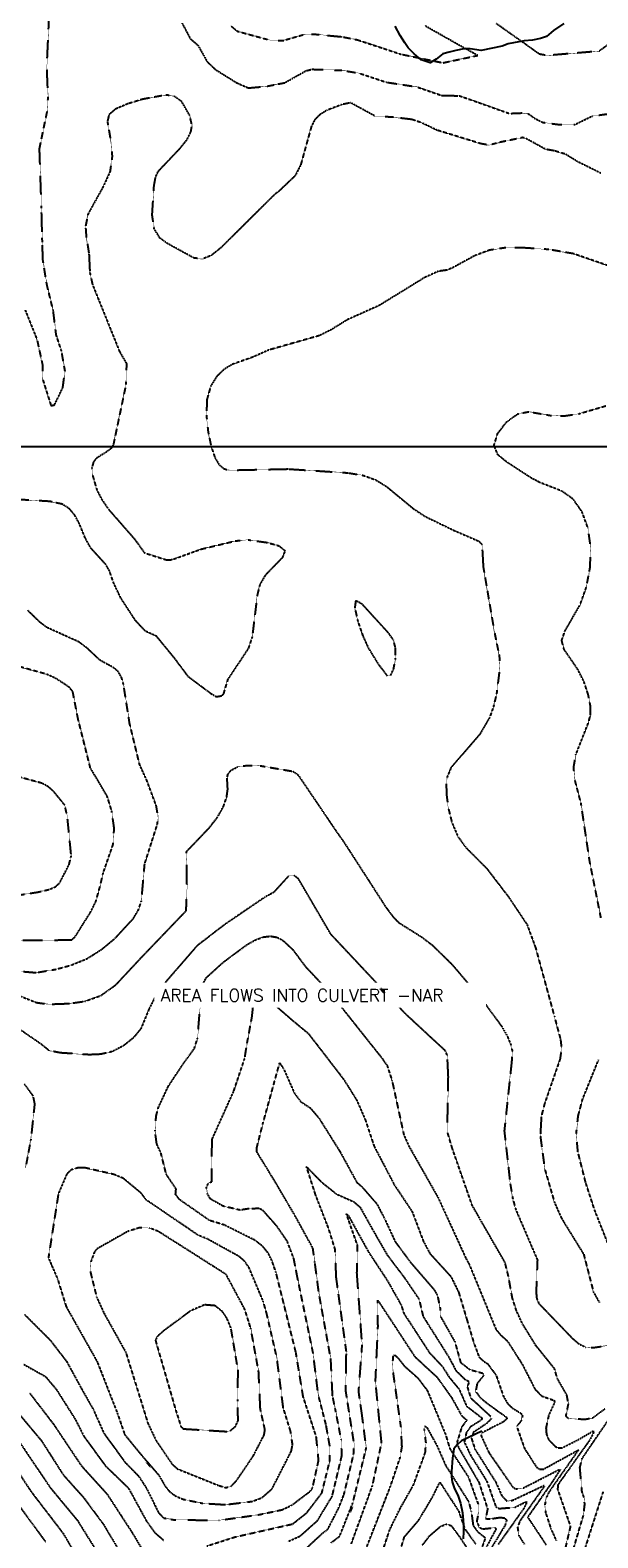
# Model space of a CAD drawing. Header units: feet. Extents: x 2234729 to 2255890, y 588345 to 614924.
# Tile 63 of 88: x 2247461 to 2247917, y 596962 to 598173. Entities that reach past the tile are written whole.
import ezdxf

# ---------------------------------------------------------------- set-up
doc = ezdxf.new("R2010")
doc.units = ezdxf.units.FT
doc.header["$MEASUREMENT"] = 0
doc.linetypes.add('OhDOT_USTN3', pattern=[0.22, 0.165, -0.055])
for name, color, linetype in [('DT_X_Contour_Major', 132, 'OhDOT_USTN3'), ('DT_X_Contour_Minor', 136, 'OhDOT_USTN3'), ('DT_X_Contour_Text', 251, 'Continuous'), ('Waterways', 7, 'Continuous')]:
    doc.layers.add(name, color=color, linetype=linetype)
doc.layers.add('SC_Scratch2_NAR NOTES', color=1, linetype='Continuous', plot=False)
doc.styles.add('L100', font='cceo.shx', dxfattribs={"height": 2})
doc.styles.add('ROMANS', font='ROMANS.shx', dxfattribs={"height": 2.4})
picture_1 = doc.add_image_def('image1.sid', size_in_pixel=(17786, 6468))

msp = doc.modelspace()

# ---------------------------------------------------------------- linework, layer by layer
at = {"layer": 'DT_X_Contour_Major'}
for points in [[(2247471.1, 598002.9), (2247471, 598006.2), (2247470.4, 598030.1), (2247468.8, 598077.9), (2247475.2, 598108.8), (2247475.7, 598119.5), (2247474.7, 598143.6), (2247476.6, 598185)], [(2247583.3, 598178.7), (2247589.8, 598166.4), (2247596, 598161), (2247603.4, 598147.9), (2247609.9, 598141.6), (2247626.9, 598131), (2247636.5, 598126.7), (2247651, 598128), (2247665.8, 598130.9), (2247682.6, 598140.4), (2247687.6, 598141.7), (2247711.6, 598140.9), (2247725.5, 598138.6), (2247747.4, 598131.3), (2247771.8, 598127.6), (2247791.8, 598120.7), (2247806, 598120.4), (2247817.3, 598116.5), (2247846.2, 598106.2), (2247856.2, 598106.6), (2247862, 598105.7), (2247866.2, 598102.5), (2247873.1, 598099), (2247887, 598097.2), (2247898.8, 598097.3), (2247912.7, 598104.1), (2247925.5, 598105.9)], [(2247945.8, 598175.9), (2247938.2, 598171.2), (2247918.4, 598156.2), (2247876.4, 598152.7), (2247870.4, 598153.8), (2247836, 598178.2)], [(2247457.3, 597948.1), (2247466.7, 597924.7), (2247471.1, 597904.5), (2247471, 597893.6), (2247478, 597871.5), (2247480.8, 597872), (2247487.5, 597885.9), (2247489.3, 597899.5), (2247486.5, 597915.3), (2247482.2, 597928.4), (2247479.8, 597947.9), (2247474.7, 597968.8), (2247471.5, 597988.7), (2247471.1, 598002.9)], [(2247922.8, 597065.3), (2247912.8, 597058), (2247906.8, 597056.9), (2247893.5, 597057.8), (2247891.7, 597059.7), (2247893.7, 597069.5), (2247892.4, 597076.6), (2247884.8, 597089.9), (2247882.5, 597097.8), (2247867.6, 597116.3), (2247856.8, 597133.8), (2247851.9, 597144.4), (2247848.6, 597154.8), (2247845.5, 597172), (2247842.7, 597183.2), (2247827.6, 597209.4), (2247816.3, 597229.2), (2247800.4, 597274.8), (2247796.4, 597288.3), (2247797.2, 597332.4), (2247796.4, 597349.3), (2247794.9, 597353.1), (2247762.8, 597382.8), (2247745.6, 597401.2), (2247702.8, 597446.8), (2247676.9, 597491.2), (2247673.4, 597494), (2247669.1, 597493.8), (2247656.9, 597480.4), (2247649.7, 597476.5), (2247617.5, 597454.6), (2247595.5, 597437.7), (2247570.5, 597408.9), (2247561.7, 597396.6), (2247556.6, 597386.5), (2247550.2, 597370.9), (2247544.2, 597363.6), (2247536.2, 597357.2), (2247527.1, 597352.5), (2247517.9, 597350.4), (2247508.9, 597350), (2247485.5, 597351.5), (2247476.6, 597353.3), (2247470.5, 597358.2), (2247439.4, 597379.7)], [(2247648.5, 597152), (2247637, 597179.2), (2247633.5, 597184.2), (2247628.9, 597188.1), (2247603.7, 597202), (2247596.1, 597205.1), (2247554.6, 597233.3), (2247550.3, 597239), (2247536.1, 597250.7), (2247528.7, 597253.8), (2247505.6, 597259.1), (2247499.5, 597259.1), (2247494.3, 597257.6), (2247490.7, 597254.2), (2247483.9, 597238.4), (2247475.9, 597186.9), (2247483.3, 597169.8), (2247490.2, 597147.6), (2247515.1, 597103.4), (2247531.2, 597062.3), (2247537.2, 597044.9), (2247551, 597028), (2247564.4, 597012.5), (2247569.9, 597003.2), (2247573.5, 596998.8), (2247578.3, 596995.4), (2247584.2, 596992.9), (2247599.9, 596989.7), (2247618.1, 596988.6), (2247639.6, 596991.2), (2247647.5, 596994.2), (2247655.6, 597001.3), (2247671, 597031.4), (2247672.1, 597036.7), (2247670.5, 597047.5), (2247664.6, 597066.5), (2247659.5, 597106.5), (2247651.4, 597141.7), (2247648.5, 597152)], [(2247703, 596958), (2247709.9, 596963.2), (2247720.5, 596990), (2247731.3, 597034.2), (2247727.8, 597061.4), (2247725.2, 597079.5), (2247728, 597116.9), (2247723.8, 597174.6), (2247724.3, 597196.8), (2247715.3, 597222.2), (2247716.9, 597220.8), (2247732.9, 597191.8), (2247748.3, 597168.4), (2247759.3, 597148.9), (2247761.4, 597142.3), (2247781.9, 597110.8), (2247792.4, 597099.6), (2247797.7, 597091.2), (2247805.8, 597081.4), (2247811.8, 597067.8), (2247824.2, 597058.2), (2247823.8, 597056.6), (2247815, 597051.1), (2247811.6, 597046.5), (2247810, 597038.8), (2247815.2, 597028), (2247828.1, 597007.4), (2247835.4, 596986.7), (2247838.1, 596985.5), (2247850.7, 596986.5), (2247858.7, 596990.5), (2247860.4, 596990.6), (2247857.5, 596985.1), (2247837.3, 596956.7)], [(2247897.8, 596953.2), (2247905.7, 596979.8), (2247906.8, 596988.7), (2247906.3, 596994.2), (2247904.6, 596998.9), (2247902.9, 597018.3), (2247904.7, 597025.7), (2247937.5, 597073.8)], [(2247452.8, 597038.7), (2247465.2, 597020.3), (2247477.7, 597001.9), (2247499.2, 596976), (2247520.1, 596942.4)], [(2247776.4, 596956), (2247781.9, 596963.3), (2247791.1, 596971.2), (2247795.7, 596973), (2247799.4, 596971.8), (2247805.6, 596963.6), (2247816.5, 596947.1)]]:
    msp.add_lwpolyline(points, dxfattribs=at)
at = {"layer": 'DT_X_Contour_Minor'}
for points in [[(2247622.4, 598176.6), (2247627.6, 598172.3), (2247654, 598165.1), (2247664.5, 598164.8), (2247682.1, 598169.9), (2247689.7, 598169.9), (2247711.8, 598167.8), (2247724.1, 598165.4), (2247759.2, 598153.8), (2247792.9, 598146.9), (2247820.8, 598152.8), (2247812.3, 598157.4), (2247778.2, 598176.7)], [(2247569.9, 598002.9), (2247565.5, 598006.1), (2247561, 598013.5), (2247559.3, 598024.6), (2247560.8, 598048.2), (2247562.1, 598055.2), (2247564.2, 598059.8), (2247581.4, 598077.9), (2247587.3, 598085.2), (2247590.4, 598091.5), (2247591.3, 598096.7), (2247589.4, 598104.6), (2247583.2, 598115.5), (2247577, 598120.1), (2247570.3, 598121), (2247551.7, 598117.6), (2247539.6, 598113.9), (2247529.8, 598109.7), (2247524.6, 598105.2), (2247523.3, 598099.7), (2247526.2, 598082.9), (2247527.1, 598071.6), (2247525.4, 598059.5), (2247520, 598047.6), (2247507.7, 598025.3), (2247505.7, 598015.5), (2247506.3, 598007.1), (2247507, 598002.9)], [(2247919.6, 598058.2), (2247901.3, 598067.3), (2247891.4, 598073.4), (2247882.6, 598076.1), (2247875.3, 598077.4), (2247859.5, 598086.1), (2247857, 598086.8), (2247839.6, 598083.2), (2247829.8, 598080.7), (2247823.2, 598081.9), (2247787.9, 598092.8), (2247775.7, 598098.7), (2247768, 598101.3), (2247752.3, 598103.2), (2247738.7, 598103.8), (2247718.7, 598114.8), (2247711.6, 598113.3), (2247699.6, 598108.7), (2247693.8, 598105.1), (2247689.7, 598100.9), (2247687.1, 598095.6), (2247678.6, 598065), (2247674.1, 598056.1), (2247660.5, 598043.2), (2247657.8, 598041.3), (2247619.1, 598002.9)], [(2247507, 598002.9), (2247508.5, 597993.3), (2247509.2, 597978.4), (2247511.3, 597968.8), (2247533.1, 597914.8), (2247538.6, 597905.3), (2247538.2, 597888.5), (2247528.1, 597840.3), (2247526.6, 597837.3), (2247521.8, 597833.7), (2247514.8, 597829.5), (2247512.1, 597826.2), (2247510.9, 597821.8), (2247511.1, 597816.5), (2247514.8, 597803.8), (2247518.5, 597796.6), (2247523.9, 597788.6), (2247545.2, 597764.2), (2247553.1, 597753.2), (2247571.1, 597747.5), (2247575.3, 597747.8), (2247598.5, 597756.2), (2247626.5, 597762.9), (2247636.4, 597763.7), (2247651.9, 597761.5), (2247661.1, 597758.9), (2247666, 597754.9), (2247663.8, 597749.3), (2247650, 597735.1), (2247645.7, 597727.5), (2247643.7, 597719.5), (2247639.6, 597685.7), (2247636.5, 597676.4), (2247619.9, 597651.4), (2247616.4, 597639.7), (2247614.9, 597638.1), (2247610.8, 597637.4), (2247606.8, 597639.8), (2247588.4, 597653.6), (2247577.7, 597668), (2247562.7, 597686.3), (2247553.9, 597690.2), (2247546, 597698.7), (2247534.2, 597716.7), (2247528.4, 597728.9), (2247525, 597738.6), (2247522.2, 597743.6), (2247510, 597757), (2247505.6, 597764.9), (2247500.9, 597776.4), (2247497.3, 597783.2), (2247492.6, 597788.8), (2247487.1, 597792.3), (2247477, 597794.5), (2247433.2, 597797.1)], [(2247619.1, 598002.9), (2247614.6, 597998.4), (2247606.7, 597992.1), (2247599.5, 597989.2), (2247592.7, 597990.1), (2247571.9, 598001.5), (2247569.9, 598002.9)], [(2247940, 597978.9), (2247897.6, 597993.5), (2247877.9, 597996.9), (2247856.2, 597998.3), (2247843.3, 597998.3), (2247830.4, 597996.4), (2247818.5, 597992), (2247800.8, 597982.3), (2247795.9, 597980.3), (2247789.2, 597979.4), (2247778, 597974.3), (2247741.6, 597951.9), (2247716.3, 597940.6), (2247702.3, 597932), (2247693.6, 597927.7), (2247652.9, 597916.1), (2247639.8, 597910.3), (2247623.8, 597904.7), (2247617, 597900.6), (2247611, 597894.8), (2247606.2, 597886.9), (2247603.3, 597876.6), (2247602.8, 597863.8), (2247604.2, 597850.4), (2247606.7, 597838.4), (2247609.7, 597829.7), (2247613.1, 597824), (2247616.7, 597820.9), (2247620.8, 597819.6), (2247668.4, 597820.6), (2247716.6, 597817.5), (2247729.1, 597815.4), (2247739.1, 597811.7), (2247747.1, 597806.8), (2247769.1, 597788.7), (2247778.5, 597782.5), (2247801.2, 597771.5), (2247821.7, 597762.6), (2247824.2, 597760), (2247825.2, 597741.9), (2247833.9, 597690.9), (2247838.1, 597670.2), (2247838.6, 597661.7), (2247835.9, 597640), (2247833.3, 597629.3), (2247830.2, 597620.6), (2247822.4, 597607.4), (2247799.3, 597580.6), (2247796.3, 597573.3), (2247795.5, 597567.3), (2247795.7, 597559), (2247797.1, 597548.2), (2247800.1, 597536.4), (2247804.8, 597525.4), (2247811.3, 597516.5), (2247828.1, 597499.6), (2247845.4, 597477), (2247860.4, 597454.6), (2247867.2, 597436.1), (2247882.4, 597380.5), (2247887.3, 597362.2), (2247888.1, 597355.1), (2247886.9, 597346.6), (2247874.4, 597310.5), (2247871.9, 597300.8), (2247871, 597285), (2247874.6, 597258.2), (2247882.5, 597231.1), (2247888.1, 597218.6), (2247905.9, 597189.7), (2247913.7, 597159.5), (2247918.4, 597151.1)], [(2247919.8, 597460.1), (2247910.8, 597505.3), (2247903.8, 597552.1), (2247898.8, 597571.1), (2247897.9, 597580.9), (2247899.7, 597591.2), (2247909.7, 597616.6), (2247911.4, 597622.9), (2247911.4, 597630.1), (2247909.6, 597639.3), (2247906.2, 597649.6), (2247901.2, 597659.6), (2247890.2, 597675.6), (2247888.3, 597682.9), (2247891, 597690.7), (2247903, 597711.4), (2247908.1, 597725.6), (2247911.1, 597741.5), (2247911.6, 597757.7), (2247909.4, 597773), (2247904.6, 597786.2), (2247897.5, 597796.3), (2247888.6, 597802.7), (2247870.5, 597809.8), (2247863.8, 597813.3), (2247843.8, 597826.4), (2247837, 597832), (2247833.9, 597839.5), (2247836.8, 597849), (2247844, 597858.4), (2247853, 597864.9), (2247861.8, 597866.6), (2247880, 597863.5), (2247890.6, 597863.3), (2247901.8, 597864.9), (2247923.6, 597871.3)], [(2247454.2, 597417), (2247466, 597416), (2247482.1, 597418.7), (2247494.1, 597422), (2247506.9, 597427.2), (2247518.8, 597434.7), (2247529.3, 597443.4), (2247544.1, 597459.4), (2247548.2, 597466.2), (2247550.7, 597473.6), (2247553.3, 597503.3), (2247563.4, 597535), (2247564.2, 597540.3), (2247562.6, 597550), (2247554.8, 597570.9), (2247549.2, 597583.2), (2247541.2, 597616.2), (2247536.3, 597647.5), (2247534.7, 597653.1), (2247531.9, 597658), (2247527.7, 597661.3), (2247517.4, 597666.9), (2247507, 597676.7), (2247500.3, 597681.7), (2247475, 597693.1), (2247469.3, 597697.3), (2247459.1, 597707.2)], [(2247754.8, 597676.8), (2247753.1, 597683.1), (2247749.4, 597688.5), (2247727.9, 597712.1), (2247722.8, 597714.8), (2247722, 597709.1), (2247724.5, 597698.1), (2247728.6, 597686.2), (2247732.9, 597676.8), (2247741, 597663.7), (2247748, 597654.5), (2247750.9, 597654.8), (2247753.3, 597660.1), (2247754.8, 597668.5), (2247754.8, 597676.8)], [(2247442, 597441.8), (2247494.6, 597442.3), (2247497.3, 597444.7), (2247509.7, 597464.4), (2247514, 597472.9), (2247517.5, 597485.4), (2247520, 597496.1), (2247527.9, 597518.9), (2247528.8, 597531.9), (2247526.8, 597545.9), (2247523.2, 597557.6), (2247509.6, 597580.6), (2247499.8, 597619.7), (2247495.5, 597641.8), (2247492.5, 597645.4), (2247481.9, 597652.3), (2247474.7, 597655.6), (2247449.9, 597662.5)], [(2247451.6, 597397.8), (2247466.2, 597392), (2247475.9, 597390.6), (2247492.8, 597391.2), (2247505.2, 597393), (2247518.1, 597397.6), (2247530.1, 597406.2), (2247551.5, 597429.1), (2247586.6, 597465.7), (2247587.3, 597484), (2247586.9, 597513.3), (2247605.1, 597532.3), (2247611.8, 597540.9), (2247616.5, 597549.3), (2247619.1, 597556.8), (2247620, 597563.2), (2247619.5, 597572.1), (2247620.1, 597575.4), (2247622.7, 597578.6), (2247627.8, 597581.2), (2247635.6, 597582.5), (2247646.1, 597582.2), (2247672.4, 597577.7), (2247676.5, 597574.8), (2247706.6, 597530.3), (2247713.7, 597520.2), (2247746.9, 597468.7), (2247752.9, 597460.7), (2247757.3, 597456.2), (2247775.8, 597444.6), (2247784.2, 597438.2), (2247800.4, 597422.3), (2247825.5, 597392.7), (2247839.8, 597373.1), (2247844.6, 597364.8), (2247847.4, 597358), (2247848.6, 597352.7), (2247848, 597344.2), (2247842.1, 597288.8), (2247846.9, 597246.2), (2247848.9, 597234.3), (2247851.3, 597225.7), (2247868.7, 597185.2), (2247867.7, 597159.2), (2247868.2, 597154.1), (2247869.8, 597150.3), (2247896.8, 597122.2), (2247902, 597117.8), (2247907.3, 597115.2), (2247913.1, 597114.7), (2247929, 597117)], [(2247438.1, 597476.1), (2247467.5, 597480.7), (2247476.5, 597482.8), (2247481.7, 597485), (2247485, 597488.1), (2247492.5, 597502.7), (2247494.3, 597509.7), (2247491.1, 597541.9), (2247489, 597550.6), (2247479.8, 597561.9), (2247475.4, 597565.6), (2247470.8, 597568.1), (2247445.3, 597575.1)], [(2247456.7, 597141.4), (2247477.3, 597120.8), (2247490.5, 597103.7), (2247503, 597080.8), (2247512, 597065), (2247520.4, 597046.1), (2247537.7, 597022.4), (2247548.4, 597011.5), (2247554.8, 597001.6), (2247564.3, 596982.3), (2247568.4, 596977.9), (2247576.4, 596976.5), (2247612.8, 596976), (2247645.3, 596980.6), (2247663.6, 596984.5), (2247671.3, 596988.1), (2247686.5, 596999.5), (2247688.2, 597002.3), (2247693, 597024.1), (2247691.1, 597043.3), (2247680.6, 597075.3), (2247674.8, 597110.7), (2247658.8, 597175.1), (2247655.5, 597184.6), (2247652.5, 597190.6), (2247647.9, 597196.3), (2247641.4, 597201.2), (2247617.3, 597213.2), (2247605.3, 597216.9), (2247581.3, 597233.6), (2247578.1, 597237.8), (2247578.5, 597242.2), (2247570.6, 597254), (2247566.3, 597271.2), (2247563, 597278.3), (2247561.6, 597288.6), (2247562.5, 597300.8), (2247564.3, 597307.7), (2247572.4, 597324.9), (2247584.2, 597342.7), (2247593.2, 597355.1), (2247595.8, 597363.3), (2247598.7, 597399.5), (2247600.3, 597407.2), (2247602.8, 597412), (2247616.5, 597424.4), (2247635.8, 597438.7), (2247642.3, 597442.3), (2247648.5, 597444.6), (2247654.2, 597445.3), (2247659.6, 597444.4), (2247664.4, 597441.8), (2247672.2, 597434.5), (2247682.1, 597421.2), (2247702.2, 597399.7), (2247743.6, 597347.6), (2247748, 597341.3), (2247751.9, 597329.4), (2247761.4, 597285.7), (2247765.5, 597276.5), (2247788.9, 597235.3), (2247811.4, 597186.2), (2247814, 597181.5), (2247835.4, 597129.5), (2247839.3, 597124.8), (2247844.7, 597119.9), (2247857, 597100.6), (2247866.6, 597081.6), (2247872.1, 597075.9), (2247882.1, 597072.4), (2247882.5, 597070.7), (2247877.8, 597060.4), (2247875.6, 597050.2), (2247876, 597045.1), (2247877.7, 597040.9), (2247883.1, 597035.3), (2247885.7, 597034.2), (2247888.4, 597034.2), (2247900.9, 597040.4), (2247913, 597047.5), (2247914.3, 597047.4), (2247911.1, 597041), (2247885.3, 597004.7), (2247884.9, 597001), (2247895.2, 596971.2), (2247888.7, 596943.2)], [(2247603.2, 596955.4), (2247625.7, 596962.6), (2247672.2, 596973.1), (2247683.4, 596982), (2247695.6, 596997.9), (2247702, 597023.8), (2247702, 597035.7), (2247698.9, 597053.1), (2247692.7, 597077), (2247688.6, 597110.4), (2247676, 597171.2), (2247673.1, 597186.1), (2247667.8, 597200.2), (2247659.6, 597212.1), (2247648.2, 597225), (2247645.2, 597226.4), (2247637.1, 597226.3), (2247629.9, 597225.2), (2247616.1, 597228.4), (2247606.1, 597234.2), (2247603.6, 597238.5), (2247602.9, 597243.4), (2247604.5, 597247), (2247607.1, 597248), (2247607.4, 597282.1), (2247624.7, 597320.4), (2247633.6, 597346.9), (2247635.6, 597359.4), (2247639.4, 597379.8), (2247641.5, 597398.6), (2247643.3, 597400.4), (2247651.4, 597395.5), (2247671.1, 597378.4), (2247684.8, 597367), (2247713, 597330.4), (2247723.6, 597313.5), (2247730.4, 597297.9), (2247737.6, 597276.4), (2247753.8, 597245.5), (2247768.2, 597223.8), (2247777.1, 597200.2), (2247782.4, 597190.3), (2247799.2, 597171.9), (2247805.4, 597159.4), (2247812.2, 597136.7), (2247817.6, 597118.6), (2247821.8, 597107.3), (2247825.2, 597104), (2247828.7, 597101.8), (2247835.5, 597092.7), (2247841.4, 597075.6), (2247844.8, 597069.8), (2247848.8, 597066), (2247855.5, 597062), (2247856.7, 597059.9), (2247855.5, 597055.6), (2247852.1, 597051.4), (2247858.4, 597033.6), (2247868.1, 597018.6), (2247870.5, 597017), (2247873.4, 597017), (2247901.7, 597032.5), (2247878, 596998.7), (2247875.8, 596994.1), (2247874.7, 596988.5), (2247875.3, 596982.1), (2247879.5, 596969.4), (2247883.8, 596959.7)], [(2247668.2, 596958.9), (2247678.2, 596963.4), (2247692, 596975.7), (2247703.9, 596995.3), (2247711.7, 597028.1), (2247711.2, 597040.9), (2247706.6, 597064.5), (2247704.2, 597076.1), (2247702.8, 597105.7), (2247693.2, 597158.9), (2247690, 597183.1), (2247688.4, 597194.6), (2247673.6, 597221.6), (2247657.2, 597249.4), (2247643.3, 597272.1), (2247643.3, 597275.1), (2247648.3, 597294.8), (2247661.7, 597343.4), (2247665, 597338.5), (2247673.3, 597319.6), (2247678.6, 597312.3), (2247686.3, 597307.3), (2247693.3, 597299), (2247710.3, 597271.9), (2247723.6, 597247.6), (2247728, 597243.7), (2247739.7, 597230.3), (2247746, 597218.2), (2247754.5, 597199.8), (2247766.5, 597183.6), (2247785.6, 597161.5), (2247788.4, 597156.7), (2247790.5, 597146.7), (2247791.1, 597139.4), (2247802.4, 597119.4), (2247807, 597102.9), (2247814.4, 597097.1), (2247825.6, 597094), (2247825.5, 597092.3), (2247820.3, 597085.8), (2247819.1, 597079.5), (2247823, 597074.3), (2247829, 597069.5), (2247843.6, 597059), (2247844.3, 597057.7), (2247841.1, 597054.9), (2247824.3, 597046.3), (2247823.5, 597044), (2247829.9, 597030.1), (2247849, 597002.6), (2247851.4, 597001.2), (2247857.4, 597002), (2247886.1, 597016.7), (2247887.1, 597016.7), (2247881, 597007.4), (2247860.9, 596978.5), (2247875.8, 596956.2)], [(2247930.7, 597185), (2247914.7, 597225.4), (2247907.5, 597247.5), (2247901.3, 597272.1), (2247900, 597286.5), (2247901.5, 597300.8), (2247905, 597314.1), (2247917.9, 597346)], [(2247456.5, 597326.6), (2247463.4, 597317.1), (2247464.8, 597310.5), (2247461.8, 597282.2), (2247457.5, 597259.2)], [(2247682.4, 596952.9), (2247696.1, 596965.6), (2247700.3, 596968.7), (2247709.1, 596985.8), (2247713.4, 596996.8), (2247721.1, 597028.9), (2247721.6, 597037.1), (2247714.8, 597080.3), (2247715.3, 597111.7), (2247707.2, 597170.9), (2247706.2, 597193.9), (2247701, 597210.6), (2247690.7, 597237.1), (2247683.3, 597260), (2247695.3, 597247.7), (2247707.3, 597238.1), (2247721.1, 597232), (2247726.3, 597227.5), (2247736.3, 597209.6), (2247747.9, 597189.4), (2247761.9, 597170.9), (2247773.6, 597153.7), (2247776.9, 597139.8), (2247792.9, 597114.5), (2247797.7, 597106.8), (2247803.2, 597096.4), (2247810.7, 597089), (2247813.9, 597087.6), (2247812.4, 597083.1), (2247815.2, 597074.2), (2247831.2, 597059.5), (2247831.5, 597057.4), (2247827.6, 597053.5), (2247817.3, 597046.7), (2247815.8, 597041.6), (2247818.6, 597033.1), (2247835.2, 597006.8), (2247840.1, 596995.8), (2247844.4, 596991.3), (2247848.8, 596992.1), (2247874, 597004), (2247874.2, 597003.1), (2247854.6, 596975.4), (2247852.8, 596970.2), (2247853.7, 596964), (2247858.1, 596956.9)], [(2247633.7, 597145.5), (2247618.7, 597173.5), (2247591.8, 597190.6), (2247564.2, 597208.1), (2247557.2, 597210.8), (2247549, 597211), (2247539.5, 597208), (2247515, 597194.1), (2247512.9, 597191.6), (2247510, 597183.7), (2247509.7, 597175.2), (2247514.6, 597155.5), (2247520.6, 597142.3), (2247538.1, 597110.9), (2247555.9, 597053.7), (2247562.4, 597040.1), (2247575.2, 597021.3), (2247579.4, 597017.4), (2247612.2, 597004.2), (2247618.2, 597002.3), (2247622.4, 597003.1), (2247627, 597007.8), (2247640.5, 597027.7), (2247649.2, 597044.5), (2247649.9, 597048.8), (2247646.2, 597065.4), (2247644.8, 597095.8), (2247638.5, 597130.3), (2247633.7, 597145.5)], [(2247619.3, 597138.4), (2247615.6, 597143.8), (2247609.8, 597148.4), (2247601.4, 597149.1), (2247590.2, 597144.3), (2247568.9, 597128.6), (2247563.5, 597123.9), (2247561.9, 597120.6), (2247578.2, 597064.4), (2247582.4, 597051.3), (2247584.3, 597049.5), (2247618.7, 597047.4), (2247621.9, 597047.8), (2247626.3, 597051.6), (2247628.3, 597056), (2247628, 597071.7), (2247628.3, 597096.6), (2247622.6, 597130.5), (2247619.3, 597138.4)], [(2247719.3, 596957.2), (2247736.3, 597003.9), (2247743.6, 597038.1), (2247738.7, 597087.6), (2247740.7, 597131.5), (2247740.5, 597152.8), (2247770.2, 597107.5), (2247788.1, 597091), (2247800, 597074.3), (2247807.8, 597060.1), (2247812, 597056.4), (2247807.9, 597050.9), (2247804.1, 597038.5), (2247805.2, 597034.8), (2247821.8, 597006.3), (2247828.7, 596985.1), (2247827.1, 596977.4), (2247830.7, 596977.1), (2247838.4, 596978.3), (2247842.2, 596978), (2247844, 596976.1), (2247842.7, 596971.9), (2247829.6, 596950.2)], [(2247456.3, 597101.2), (2247473.6, 597091.5), (2247482.4, 597081), (2247497.4, 597057.3), (2247504.3, 597043.7), (2247521.7, 597019.8), (2247540.2, 597001.9), (2247554.6, 596975.5), (2247561.4, 596966.1), (2247568.4, 596960)], [(2247731.7, 596954.6), (2247750.4, 597002.4), (2247758.6, 597026.7), (2247760, 597035.1), (2247759.2, 597050.9), (2247752.3, 597099.5), (2247753, 597107.7), (2247753.9, 597109), (2247757, 597106.2), (2247761.7, 597100.1), (2247772.9, 597090.1), (2247780.3, 597080.2), (2247794.9, 597045), (2247798.4, 597033.5), (2247813.3, 597010.7), (2247821.3, 596988.5), (2247821.3, 596981.8), (2247820, 596975.3), (2247821.9, 596970.4), (2247824.7, 596969.1), (2247834.6, 596970.1), (2247835.5, 596969.1), (2247824.2, 596947.8)], [(2247460.9, 597078.2), (2247479.9, 597053.4), (2247502.2, 597020.1), (2247523, 596997.1), (2247543.2, 596966.1), (2247553.2, 596949.2)], [(2247448.5, 597066), (2247470.3, 597040), (2247487.8, 597012.6), (2247504.2, 596994.3), (2247520.1, 596972.8), (2247541.6, 596936.7)], [(2247744.8, 596952.3), (2247750.2, 596968.6), (2247758.3, 596985.1), (2247769.4, 597004.8), (2247778.7, 597030.5), (2247779.3, 597038.3), (2247777.9, 597049.2), (2247778.3, 597051.8), (2247780.2, 597050.2), (2247788.1, 597035.8), (2247795, 597020.1), (2247813.5, 596990.9), (2247815.6, 596982.9), (2247817.1, 596971.9), (2247820.6, 596966.9), (2247826.9, 596962), (2247817, 596933.9)], [(2247447, 597021.7), (2247462, 596999.1), (2247487.4, 596966), (2247506, 596934.7)], [(2247756.5, 596944.7), (2247761.9, 596962.7), (2247773.5, 596976.2), (2247784.7, 596995.1), (2247790.4, 597006.6), (2247805.5, 596983.3), (2247810.3, 596969.2), (2247819.2, 596956.9)], [(2247921.4, 596998.8), (2247903.4, 596942.6)], [(2247452.7, 596987.3), (2247473.5, 596958.9)]]:
    msp.add_lwpolyline(points, dxfattribs=at)
at = {"layer": 'Waterways'}
for points in [[(2247889.9, 598178.5), (2247881.7, 598172.8), (2247876, 598168.1), (2247871.2, 598166.3), (2247864.7, 598165), (2247858.2, 598164.6), (2247845.2, 598162), (2247840.4, 598160.2), (2247823.5, 598156.8), (2247814.8, 598158.1), (2247809.6, 598158.1), (2247803.1, 598156.8), (2247797.9, 598155.5), (2247792.7, 598154.2), (2247787.5, 598149.8), (2247782.7, 598146.8), (2247775.3, 598149.4), (2247769.7, 598154.2), (2247764.9, 598158.9), (2247762.3, 598162.8), (2247758.4, 598168.9), (2247754.5, 598176.3)], [(2247824, 597047.7), (2247807.8, 597039.8), (2247804.3, 597036.6), (2247801.7, 597033.3), (2247801, 597029.4), (2247800.6, 597026), (2247799.7, 597015.1), (2247799.7, 597011), (2247800.2, 597006.9), (2247802.1, 597001.2), (2247804.9, 596996.2), (2247806.9, 596989.9), (2247808.6, 596981.9), (2247809.1, 596976), (2247809.5, 596972.1), (2247809.5, 596967.1), (2247809.1, 596961.1)]]:
    msp.add_lwpolyline(points, dxfattribs=at)

# ---------------------------------------------------------------- texts
at = {"layer": 'DT_X_Contour_Text', "linetype": 'Continuous', "lineweight": -3, "char_height": 2, "width": 3.824, "attachment_point": 5, "style": 'L100', "bg_fill": 1, "box_fill_scale": 1, "bg_fill_color": 9, "bg_fill_transparency": 0}
for s, insert, rotation in [('1130', (2247556.6, 597020.9, 680), 311.1101), ('1120', (2247719.1, 596984.9, 680), 66.8055)]:
    msp.add_mtext(s, dxfattribs=dict(at, insert=insert, rotation=rotation))

# ---------------------------------------------------------------- pictures from other files: only their frames are drawn
image = msp.add_image(picture_1, insert=(2243173.4, 594670.7), size_in_units=(8711.4, 3167.9), dxfattribs=dict(fade=50))
image.dxf.flags = 7

# ---------------------------------------------------------------- next in the draw order: texts
at = {"layer": 'SC_Scratch2_NAR NOTES', "insert": (2247566.1, 597402.8), "char_height": 10, "attachment_point": 1, "style": 'ROMANS', "bg_fill": 3, "box_fill_scale": 1.5, "bg_fill_color": 256, "bg_fill_transparency": 0}
msp.add_mtext_dynamic_manual_height_columns('AREA FLOWS INTO CULVERT -NAR', width=256.34, gutter_width=12, heights=[0], dxfattribs=at)

# ---------------------------------------------------------------- next in the draw order: texts
at = {"layer": 'DT_X_Contour_Text', "linetype": 'Continuous', "lineweight": -3, "insert": (2247744.2, 597401.5, 680), "char_height": 2, "width": 3.824, "attachment_point": 5, "rotation": 311.1101, "style": 'L100', "bg_fill": 1, "box_fill_scale": 1, "bg_fill_color": 9, "bg_fill_transparency": 0}
msp.add_mtext('1130', dxfattribs=at)

doc.saveas('drawing.dxf')
